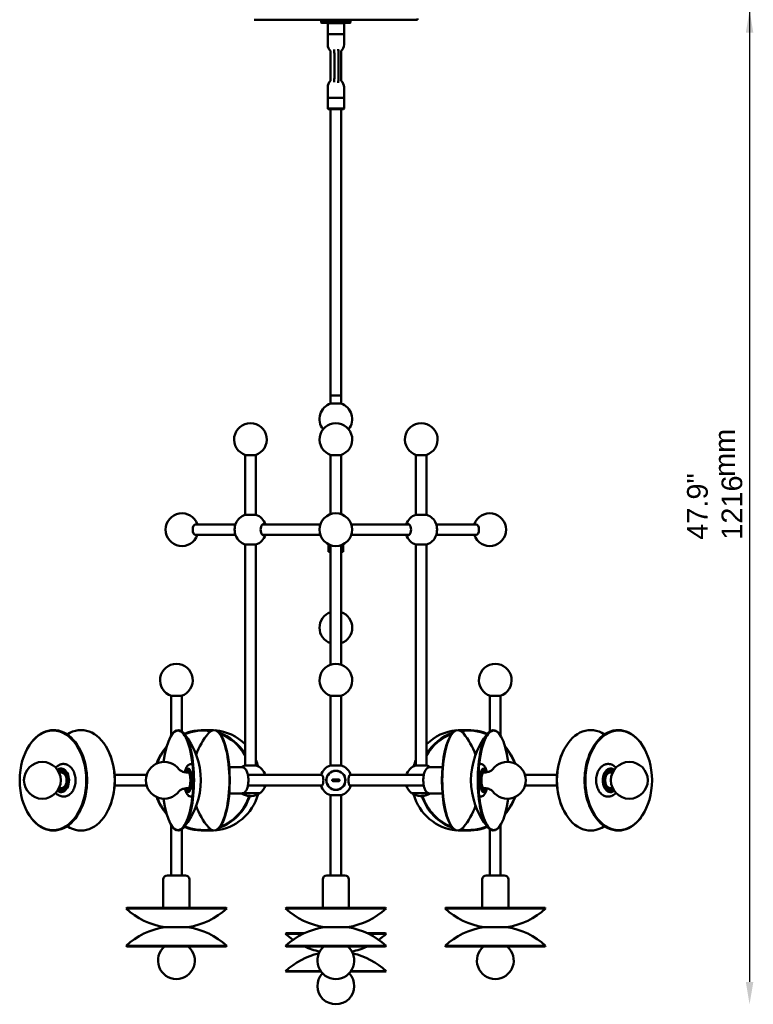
# Model space of a CAD drawing. Header units: millimetres. Extents: x 1218 to 3597, y 79 to 3206.
# Tile 2 of 4: x 1230 to 2127, y 957 to 2162. Entities that reach past the tile are written whole.
import ezdxf

# ---------------------------------------------------------------- set-up
doc = ezdxf.new("R2010")
doc.units = ezdxf.units.MM
doc.header["$LTSCALE"] = 11
for name, color, linetype, lineweight in [('Symbol (ISO)', 7, 'Continuous', 25), ('Widoczne (ISO)', 7, 'Continuous', 50), ('Wymiar (ISO)', 7, 'Continuous', 25)]:
    doc.layers.add(name, color=color, linetype=linetype, lineweight=lineweight)
doc.styles.add('Tekst notatki (ISO)', font='arial.ttf')
doc.dimstyles.new('Domyślne (ISO)', dxfattribs={"dimscale": 11, "dimtxt": 2.3, "dimasz": 2.5, "dimexe": 3.175, "dimexo": 0, "dimgap": 0.762, "dimtad": 1, "dimdec": 1, "dimlfac": 0.03937, "dimzin": 0, "dimdsep": 46, "dimtxsty": 'Tekst notatki (ISO)', "dimcen": 0.09, "dimdle": 10, "dimclrd": 256, "dimclre": 256, "dimclrt": 256, "dimazin": 2, "dimtfac": 1, "dimtmove": 0, "dimatfit": 3, "dimfxl": 0, "dimtolj": 1, "dimlwd": -1, "dimlwe": -1, "dimarcsym": 0})

# ---------------------------------------------------------------- blocks, each defined once
blk = doc.blocks.new('*D5')
at = {"layer": 'Defpoints', "color": 0, "transparency": 16777216}
for p in [(1701.5, 2173), (1616.5, 957.1), (2122.5, 957.1)]:
    blk.add_point(p, dxfattribs=at)
at = {"layer": 'Wymiar (ISO)', "transparency": 16777216}
blk.add_line((2122.5, 2145.5), (2122.5, 984.6), dxfattribs=at)
for points in [[(2117.9, 2145.5), (2127.1, 2145.5), (2122.5, 2173)], [(2117.9, 984.6), (2127.1, 984.6), (2122.5, 957.1)]]:
    blk.add_solid(points, dxfattribs=at)
at = {"layer": 'Wymiar (ISO)', "transparency": 16777216, "insert": (2046, 1525.4), "char_height": 25.3, "attachment_point": 1, "rotation": 90, "style": 'Tekst notatki (ISO)'}
blk.add_mtext('\\A1;47.9"\\P1216', dxfattribs=at)
blk = doc.blocks.new('*D6')
at = {"layer": 'Defpoints', "color": 0, "transparency": 16777216}
for p in [(1701.5, 2323), (1616.5, 957.1), (2122.5, 957.1)]:
    blk.add_point(p, dxfattribs=at)
at = {"layer": 'Wymiar (ISO)', "transparency": 16777216}
blk.add_line((2122.5, 2295.5), (2122.5, 984.6), dxfattribs=at)
for points in [[(2117.9, 2295.5), (2127.1, 2295.5), (2122.5, 2323)], [(2117.9, 984.6), (2127.1, 984.6), (2122.5, 957.1)]]:
    blk.add_solid(points, dxfattribs=at)
at = {"layer": 'Wymiar (ISO)', "transparency": 16777216, "insert": (2046, 2187.2), "char_height": 25.3, "attachment_point": 1, "rotation": 90, "style": 'Tekst notatki (ISO)'}
blk.add_mtext('\\A1;53.8"\\P1366', dxfattribs=at)
blk = doc.blocks.new('*D7')
at = {"layer": 'Defpoints', "color": 0, "transparency": 16777216}
for p in [(1701.5, 2623), (1616.5, 957.1), (2122.5, 957.1)]:
    blk.add_point(p, dxfattribs=at)
at = {"layer": 'Wymiar (ISO)', "transparency": 16777216}
blk.add_line((2122.5, 2595.5), (2122.5, 984.6), dxfattribs=at)
for points in [[(2117.9, 2595.5), (2127.1, 2595.5), (2122.5, 2623)], [(2117.9, 984.6), (2127.1, 984.6), (2122.5, 957.1)]]:
    blk.add_solid(points, dxfattribs=at)
at = {"layer": 'Wymiar (ISO)', "transparency": 16777216, "insert": (2046, 2407), "char_height": 25.3, "attachment_point": 1, "rotation": 90, "style": 'Tekst notatki (ISO)'}
blk.add_mtext('\\A1;65.6"\\P1666', dxfattribs=at)
blk = doc.blocks.new('*D8')
at = {"layer": 'Defpoints', "color": 0, "transparency": 16777216}
for p in [(1701.5, 3073), (1616.5, 957.1), (2122.5, 957.1)]:
    blk.add_point(p, dxfattribs=at)
at = {"layer": 'Wymiar (ISO)', "transparency": 16777216}
blk.add_line((2122.5, 3045.5), (2122.5, 984.6), dxfattribs=at)
for points in [[(2117.9, 3045.5), (2127.1, 3045.5), (2122.5, 3073)], [(2117.9, 984.6), (2127.1, 984.6), (2122.5, 957.1)]]:
    blk.add_solid(points, dxfattribs=at)
at = {"layer": 'Wymiar (ISO)', "transparency": 16777216, "insert": (2046, 2749.5), "char_height": 25.3, "attachment_point": 1, "rotation": 90, "style": 'Tekst notatki (ISO)'}
blk.add_mtext('\\A1;83.3"\\P2116', dxfattribs=at)

msp = doc.modelspace()

# ---------------------------------------------------------------- linework, layer by layer
at = {"layer": 'Widoczne (ISO)', "linetype": 'Continuous'}
for p, q in [((1516.48, 2161.5), (1716.48, 2161.5)), ((1598.98, 2161.5), (1598.48, 2161)), ((1634.48, 2161), (1598.48, 2161)), ((1598.48, 2158), (1598.48, 2161)), ((1598.48, 2158), (1634.48, 2158)), ((1598.98, 2157.5), (1598.48, 2158)), ((1633.98, 2157.5), (1598.98, 2157.5)), ((1633.98, 2161.5), (1634.48, 2161)), ((1633.98, 2157.5), (1634.48, 2158)), ((1634.48, 2158), (1634.48, 2161)), ((1716.48, 2163), (1716.48, 2161.5)), ((1609.98, 2123.4), (1609.98, 2086.6)), ((1622.98, 2123.4), (1622.98, 2086.6))]:
    msp.add_line(p, q, dxfattribs=at)
at = {"layer": 'Widoczne (ISO)'}
for p, q in [((1606.68, 2157.5), (1606.48, 2157.3)), ((1626.48, 2157.3), (1606.48, 2157.3)), ((1606.48, 2157.3), (1606.48, 2131)), ((1626.28, 2157.5), (1626.48, 2157.3)), ((1626.48, 2157.3), (1626.48, 2131)), ((1606.6, 2144), (1626.35, 2144)), ((1614.64, 2118.5), (1614.64, 2091.5)), ((1619.64, 2118.5), (1619.64, 2091.5)), ((1606.48, 2052.7), (1606.48, 2079)), ((1626.48, 2052.7), (1626.48, 2079)), ((1626.35, 2066), (1606.6, 2066)), ((1606.48, 2052.7), (1626.48, 2052.7)), ((1607.18, 2052), (1606.48, 2052.7)), ((1625.78, 2052), (1607.18, 2052)), ((1609.98, 2052), (1609.98, 1702)), ((1622.98, 2052), (1622.98, 1702)), ((1625.78, 2052), (1626.48, 2052.7)), ((1609.98, 1702), (1622.98, 1702)), ((1622.98, 1702), (1609.98, 1702)), ((1609.98, 1692), (1609.98, 1702)), ((1622.98, 1692), (1622.98, 1702)), ((1609.98, 1692), (1622.98, 1692)), ((1518.54, 1629), (1505.54, 1629)), ((1505.54, 1629), (1505.54, 1556)), ((1518.54, 1629), (1518.54, 1556)), ((1622.98, 1629), (1609.98, 1629)), ((1609.98, 1629), (1609.98, 1556.62)), ((1622.98, 1629), (1622.98, 1556.62)), ((1727.41, 1629), (1714.41, 1629)), ((1714.41, 1629), (1714.41, 1556)), ((1727.41, 1629), (1727.41, 1556)), ((1505.29, 1556), (1518.79, 1556)), ((1714.16, 1556), (1727.66, 1556)), ((1444.73, 1544.21), (1493.67, 1544.21)), ((1597.56, 1544.21), (1527.02, 1544.21)), ((1635.39, 1544.21), (1705.93, 1544.21)), ((1788.22, 1544.21), (1739.28, 1544.21)), ((1444.73, 1531.21), (1493.67, 1531.21)), ((1597.56, 1531.21), (1527.02, 1531.21)), ((1635.39, 1531.21), (1705.93, 1531.21)), ((1788.22, 1531.21), (1739.28, 1531.21)), ((1518.79, 1519.41), (1505.29, 1519.41)), ((1505.54, 1519.41), (1505.54, 1249.41)), ((1518.54, 1519.41), (1518.54, 1249.41)), ((1607.48, 1519.85), (1607.48, 1510.54)), ((1609.98, 1518.79), (1609.98, 1372.4)), ((1622.98, 1518.79), (1622.98, 1372.4)), ((1625.48, 1519.85), (1625.48, 1510.54)), ((1727.66, 1519.41), (1714.16, 1519.41)), ((1714.41, 1519.41), (1714.41, 1249.41)), ((1727.41, 1519.41), (1727.41, 1249.41)), ((1607.48, 1510.54), (1609.98, 1510.54)), ((1622.98, 1510.54), (1625.48, 1510.54)), ((1427.96, 1334.41), (1414.96, 1334.41)), ((1414.96, 1285.66), (1414.96, 1334.41)), ((1427.96, 1291.25), (1427.96, 1334.41)), ((1609.98, 1334.57), (1609.98, 1334.41)), ((1622.98, 1334.41), (1609.98, 1334.41)), ((1609.98, 1249.41), (1609.98, 1334.41)), ((1622.98, 1334.57), (1622.98, 1334.41)), ((1622.98, 1249.41), (1622.98, 1334.41)), ((1817.99, 1334.41), (1804.99, 1334.41)), ((1804.99, 1291.25), (1804.99, 1334.41)), ((1817.99, 1285.66), (1817.99, 1334.41)), ((1417.79, 1289.3), (1418.44, 1289.93)), ((1473.48, 1289.3), (1472.83, 1289.93)), ((1759.47, 1289.3), (1760.12, 1289.93)), ((1815.16, 1289.3), (1814.52, 1289.93)), ((1237.57, 1266.88), (1237.76, 1267.28)), ((1338.36, 1266.88), (1338.16, 1267.28)), ((1894.6, 1266.88), (1894.79, 1267.28)), ((1995.38, 1266.88), (1995.19, 1267.28)), ((1280.78, 1245.11), (1280.41, 1245.11)), ((1433.71, 1243.41), (1434.56, 1244.35)), ((1436.44, 1245.11), (1435.97, 1245.11)), ((1501.12, 1247.11), (1486.13, 1247.11)), ((1505.29, 1249.41), (1518.79, 1249.41)), ((1609.73, 1249.41), (1623.23, 1249.41)), ((1714.16, 1249.41), (1727.66, 1249.41)), ((1731.84, 1247.11), (1746.82, 1247.11)), ((1796.51, 1245.11), (1796.98, 1245.11)), ((1799.24, 1243.41), (1798.39, 1244.35)), ((1952.17, 1245.11), (1952.54, 1245.11)), ((1284.6, 1239.61), (1283.59, 1239.61)), ((1385.13, 1237.61), (1345.9, 1237.61)), ((1599.64, 1237.61), (1508.96, 1237.61)), ((1619.98, 1232.11), (1612.98, 1232.11)), ((1612.98, 1230.11), (1619.98, 1230.11)), ((1633.31, 1237.61), (1723.99, 1237.61)), ((1847.82, 1237.61), (1887.05, 1237.61)), ((1948.35, 1239.61), (1949.36, 1239.61)), ((1280.78, 1217.11), (1280.41, 1217.11)), ((1284.6, 1222.61), (1283.59, 1222.61)), ((1385.13, 1224.61), (1345.9, 1224.61)), ((1433.71, 1218.82), (1434.56, 1217.87)), ((1436.44, 1217.11), (1435.97, 1217.11)), ((1599.64, 1224.61), (1508.96, 1224.61)), ((1633.31, 1224.61), (1723.99, 1224.61)), ((1796.51, 1217.11), (1796.98, 1217.11)), ((1799.24, 1218.82), (1798.39, 1217.87)), ((1847.82, 1224.61), (1887.05, 1224.61)), ((1948.35, 1222.61), (1949.36, 1222.61)), ((1952.17, 1217.11), (1952.54, 1217.11)), ((1501.12, 1215.11), (1486.13, 1215.11)), ((1523.79, 1215.55), (1503.38, 1215.55)), ((1623.23, 1212.82), (1609.73, 1212.82)), ((1609.98, 1212.82), (1609.98, 1114.82)), ((1622.98, 1212.82), (1622.98, 1114.82)), ((1729.57, 1215.55), (1709.16, 1215.55)), ((1731.84, 1215.11), (1746.82, 1215.11)), ((1237.57, 1195.34), (1237.76, 1194.95)), ((1338.36, 1195.34), (1338.16, 1194.95)), ((1894.6, 1195.34), (1894.79, 1194.95)), ((1995.38, 1195.34), (1995.19, 1194.95)), ((1414.96, 1176.56), (1414.96, 1114.82)), ((1417.79, 1172.93), (1418.44, 1172.29)), ((1427.96, 1170.97), (1427.96, 1114.82)), ((1473.48, 1172.93), (1472.83, 1172.29)), ((1759.47, 1172.93), (1760.12, 1172.29)), ((1804.99, 1170.97), (1804.99, 1114.82)), ((1815.16, 1172.93), (1814.52, 1172.29)), ((1817.99, 1176.56), (1817.99, 1114.82)), ((1405.46, 1109.82), (1405.46, 1074.99)), ((1410.46, 1114.82), (1432.46, 1114.82)), ((1437.46, 1109.82), (1437.46, 1074.99)), ((1600.48, 1109.82), (1600.48, 1074.99)), ((1605.48, 1114.82), (1627.48, 1114.82)), ((1632.48, 1109.82), (1632.48, 1074.99)), ((1795.49, 1109.82), (1795.49, 1074.99)), ((1800.49, 1114.82), (1822.49, 1114.82)), ((1827.49, 1109.82), (1827.49, 1074.99)), ((1360.63, 1074.99), (1359.96, 1074.24)), ((1359.96, 1074.24), (1482.96, 1074.24)), ((1360.63, 1074.99), (1482.29, 1074.99)), ((1482.29, 1074.99), (1482.96, 1074.24)), ((1555.64, 1074.99), (1554.98, 1074.24)), ((1554.98, 1074.24), (1677.98, 1074.24)), ((1555.64, 1074.99), (1677.31, 1074.99)), ((1677.31, 1074.99), (1677.98, 1074.24)), ((1750.66, 1074.99), (1749.99, 1074.24)), ((1749.99, 1074.24), (1872.99, 1074.24)), ((1750.66, 1074.99), (1872.33, 1074.99)), ((1872.33, 1074.99), (1872.99, 1074.24)), ((1435.96, 1051.48), (1406.96, 1051.48)), ((1406.96, 1051.48), (1435.96, 1051.48)), ((1630.98, 1051.48), (1601.98, 1051.48)), ((1601.98, 1051.48), (1630.98, 1051.48)), ((1825.99, 1051.48), (1796.99, 1051.48)), ((1796.99, 1051.48), (1825.99, 1051.48)), ((1555.64, 1044.09), (1554.98, 1043.35)), ((1554.98, 1043.35), (1576.41, 1043.35)), ((1555.64, 1044.09), (1577.97, 1044.09)), ((1654.98, 1044.09), (1677.31, 1044.09)), ((1656.54, 1043.35), (1677.98, 1043.35)), ((1677.31, 1044.09), (1677.98, 1043.35)), ((1482.96, 1028.71), (1359.96, 1028.71)), ((1360.63, 1027.97), (1359.96, 1028.71)), ((1482.29, 1027.97), (1360.63, 1027.97)), ((1482.29, 1027.97), (1482.96, 1028.71)), ((1677.98, 1028.71), (1554.98, 1028.71)), ((1555.64, 1027.97), (1554.98, 1028.71)), ((1677.31, 1027.97), (1555.64, 1027.97)), ((1677.31, 1027.97), (1677.98, 1028.71)), ((1872.99, 1028.71), (1749.99, 1028.71)), ((1750.66, 1027.97), (1749.99, 1028.71)), ((1872.33, 1027.97), (1750.66, 1027.97)), ((1872.33, 1027.97), (1872.99, 1028.71)), ((1597.9, 997.82), (1554.98, 997.82)), ((1555.64, 997.07), (1554.98, 997.82)), ((1598.43, 997.07), (1555.64, 997.07)), ((1677.31, 997.07), (1634.52, 997.07)), ((1677.98, 997.82), (1635.05, 997.82)), ((1677.31, 997.07), (1677.98, 997.82))]:
    msp.add_line(p, q, dxfattribs=at)
for centre, radius in [((1616.48, 1537.71), 20), ((1257.52, 1231.11), 22.5), ((1975.43, 1231.11), 22.5), ((1616.48, 1231.11), 11.75), ((1616.48, 1231.11), 11.55)]:
    msp.add_circle(centre, radius, dxfattribs=at)
for centre, radius, start, end in [((1616.48, 2131), 10, 180, 229.4584), ((1616.48, 2131), 10, 310.5416, 0), ((1616.48, 2079), 10, 130.5416, 180), ((1616.48, 2079), 10, 0, 49.4584), ((1616.48, 1673), 20, 108.19487, 218.53777), ((1616.48, 1673), 20, 321.46223, 71.80513), ((1512.04, 1648.08), 20, 287.4576, 252.5424), ((1616.48, 1648.08), 20, 287.4576, 252.5424), ((1720.91, 1648.08), 20, 287.4576, 252.5424), ((1428.21, 1537.71), 20, 18.96557, 341.03443), ((1512.04, 1537.71), 19.5, 110.25225, 157.15115), ((1512.04, 1537.71), 19.5, 19.47122, 69.74775), ((1720.91, 1537.71), 19.5, 110.25225, 160.52878), ((1720.91, 1537.71), 19.5, 22.84885, 69.74775), ((1804.74, 1537.71), 20, 198.96557, 161.03443), ((1512.17, 1537.71), 19.5, 173.86357, 186.13643), ((1512.04, 1537.71), 19.5, 202.84885, 249.74775), ((1512.04, 1537.71), 19.5, 290.25225, 340.52878), ((1720.91, 1537.71), 19.5, 199.47122, 249.74775), ((1720.91, 1537.71), 19.5, 290.25225, 337.15115), ((1720.78, 1537.71), 19.5, 353.86357, 6.13643), ((1616.48, 1417.77), 20, 108.96557, 251.03443), ((1616.48, 1417.77), 20, 288.96557, 71.03443), ((1421.46, 1353.49), 20, 287.4576, 252.5424), ((1616.48, 1353.49), 20, 287.4576, 252.5424), ((1811.49, 1353.49), 20, 287.4576, 252.5424), ((1360.19, 1231.11), 91, 320.80447, 39.19553), ((1531.07, 1231.11), 91, 140.80447, 159.86855), ((1701.88, 1231.11), 91, 20.13145, 39.19553), ((1872.76, 1231.11), 91, 140.80447, 219.19553), ((1406.68, 1231.11), 22.5, 36.58962, 323.41038), ((1826.28, 1231.11), 22.5, 216.58962, 143.41038), ((1221.2, 1231.11), 91, 352.66468, 7.33532), ((1512.04, 1231.11), 19.5, 110.25225, 124.86384), ((1512.04, 1231.11), 19.5, 19.47122, 69.74775), ((1616.48, 1231.11), 19.5, 110.25225, 160.52878), ((1616.48, 1231.11), 19.5, 19.47122, 69.74775), ((1720.91, 1231.11), 19.5, 110.25225, 160.52878), ((1720.91, 1231.11), 19.5, 55.13616, 69.74775), ((2011.75, 1231.11), 91, 172.66468, 187.33532), ((1512.04, 1231.11), 19.5, 307.05376, 340.52878), ((1616.48, 1231.11), 19.5, 199.47122, 249.74775), ((1616.48, 1231.11), 19.5, 290.25225, 340.52878), ((1720.91, 1231.11), 19.5, 199.47122, 232.94624), ((1512.04, 1231.26), 19.5, 235.90959, 266.60524), ((1512.04, 1231.26), 19.5, 273.39476, 306.32094), ((1720.91, 1231.26), 19.5, 233.67906, 266.6052), ((1720.91, 1231.26), 19.5, 273.3948, 304.09041), ((1531.07, 1231.11), 91, 200.13145, 219.19553), ((1701.88, 1231.11), 91, 320.80447, 339.86855), ((1410.46, 1109.82), 5, 90, 180), ((1432.46, 1109.82), 5, 0, 90), ((1605.48, 1109.82), 5, 90, 180), ((1627.48, 1109.82), 5, 0, 90), ((1800.49, 1109.82), 5, 90, 180), ((1822.49, 1109.82), 5, 0, 90), ((1421.46, 1141.32), 91, 227.48182, 260.83137), ((1421.46, 1141.32), 91, 279.16863, 312.51818), ((1616.48, 1141.32), 91, 227.48182, 260.83137), ((1616.48, 1141.32), 91, 279.16863, 312.51818), ((1811.49, 1141.32), 91, 227.48182, 260.83137), ((1811.49, 1141.32), 91, 279.16863, 312.51818), ((1421.46, 961.64), 91, 99.16863, 132.51818), ((1421.46, 961.64), 91, 47.48182, 80.83137), ((1616.48, 961.64), 91, 99.16863, 132.51818), ((1616.48, 961.64), 91, 47.48182, 80.83137), ((1811.49, 961.64), 91, 99.16863, 132.51818), ((1811.49, 961.64), 91, 47.48182, 80.83137), ((1616.48, 1110.42), 91, 227.48182, 234.83214), ((1616.48, 1110.42), 91, 305.16786, 312.51818), ((1421.46, 1010.52), 22.5, 130.21496, 49.78504), ((1616.48, 1110.42), 91, 244.9649, 257.55896), ((1616.48, 1010.52), 22.5, 130.21496, 49.78504), ((1616.48, 1110.42), 91, 282.44104, 295.0351), ((1811.49, 1010.52), 22.5, 130.21496, 49.78504), ((1616.48, 930.74), 91, 103.14034, 132.51818), ((1616.48, 930.74), 91, 47.48182, 76.85966), ((1616.48, 979.62), 22.5, 136.64103, 43.35897)]:
    msp.add_arc(centre, radius, start, end, dxfattribs=at)
for centre, major_axis, ratio, start_param, end_param in [((1444.73, 1537.71), (0, -6.5), 0.5, 3.1415927, 6.2831853), ((1498.56, 1537.71), (0, -11.75), 0.5, 4.0121308, 5.4126472), ((1527.88, 1537.71), (0, -6.75), 0.5, 2.86858, 6.5561979), ((1527.02, 1537.71), (0, 6.5), 0.5, 0, 0.0145904), ((1527.02, 1537.71), (0, 6.75), 0.5, 6.0101727, 6.1548584), ((1705.07, 1537.71), (0, 6.75), 0.5, 2.86858, 6.5561979), ((1705.93, 1537.71), (0, 6.75), 0.5, 0.1283269, 0.2730126), ((1705.93, 1537.71), (0, 6.5), 0.5, 6.2685949, 6.2831853), ((1734.39, 1537.71), (0, 11.75), 0.5, 4.0121308, 5.4126472), ((1788.22, 1537.71), (0, 6.5), 0.5, 3.1415927, 6.2831853), ((1527.02, 1537.71), (0, -6.5), 0.5, 6.2685949, 6.2831853), ((1527.02, 1537.71), (0, -6.75), 0.5, 0.1283269, 0.2730126), ((1705.93, 1537.71), (0, -6.75), 0.5, 6.0101727, 6.1548584), ((1705.93, 1537.71), (0, -6.5), 0.5, 0, 0.0145904), ((1271.05, 1231.11), (0, 61.5), 0.6691306, 2.1994438, 7.2253342), ((1304.88, 1231.11), (0, -61.5), 0.6691306, 5.8595243, 9.848439), ((1423.28, 1231.11), (0, 60.83), 0.309017, 1.9493728, 7.4754052), ((1423.98, 1231.11), (0, 61.5), 0.309017, 2.8454092, 6.5793688), ((1454.07, 1231.11), (0, 61.5), 0.9781476, 6.1155057, 6.6728811), ((1453.92, 1231.11), (0, 60.83), 0.9781476, 6.1260838, 6.6674561), ((1463.54, 1231.11), (0, 61.5), 0.9781476, 6.2358532, 6.3619459), ((1467.28, 1231.11), (0, -61.5), 0.309017, 5.9209539, 9.7870094), ((1463.54, 1231.11), (0, 61.5), 0.9781476, 5.5103291, 6.1920433), ((1454.07, 1231.11), (0, 61.5), 0.9781476, 5.2565897, 5.9555245), ((1467.99, 1231.11), (0, -60.83), 0.309017, 0.2961835, 2.8454092), ((1769.41, 1231.11), (0, 61.5), 0.9781476, 0.091142, 0.7728562), ((1778.88, 1231.11), (0, 61.5), 0.9781476, 0.3276608, 1.0265956), ((1765.67, 1231.11), (0, 61.5), 0.309017, 5.9209539, 9.7870094), ((1764.96, 1231.11), (0, 60.83), 0.309017, 0.2961835, 2.8454092), ((1769.41, 1231.11), (0, 61.5), 0.9781476, 6.2044247, 6.3305174), ((1778.88, 1231.11), (0, 61.5), 0.9781476, 5.8934895, 6.4508649), ((1779.03, 1231.11), (0, 60.83), 0.9781476, 5.8989145, 6.4402868), ((1808.97, 1231.11), (0, -61.5), 0.309017, 2.8454092, 6.5793688), ((1809.68, 1231.11), (0, -60.83), 0.309017, 1.9493728, 7.4754052), ((1928.07, 1231.11), (0, 61.5), 0.6691306, 5.8595243, 9.848439), ((1961.91, 1231.11), (0, -61.5), 0.6691306, 2.1994438, 7.2253342), ((1453.92, 1231.11), (0, 60.83), 0.9781476, 5.2329508, 5.9301418), ((1779.03, 1231.11), (0, 60.83), 0.9781476, 0.3530435, 1.0502345), ((1305.43, 1231.11), (0, 60.83), 0.6691306, 4.0837415, 5.3410365), ((1454.07, 1231.11), (0, 61.5), 0.9781476, 0.8354243, 1.2313804), ((1453.92, 1231.11), (0, 60.83), 0.9781476, 0.8523066, 1.2226338), ((1778.88, 1231.11), (0, -61.5), 0.9781476, 1.9102122, 2.3061683), ((1779.03, 1231.11), (0, -60.83), 0.9781476, 1.9189588, 2.289286), ((1927.52, 1231.11), (0, -60.83), 0.6691306, 4.0837415, 5.3410365), ((1463.54, 1231.11), (0, 61.5), 0.9781476, 4.9951131, 5.12944), ((1769.41, 1231.11), (0, -61.5), 0.9781476, 4.2953379, 4.4296648), ((1280.41, 1231.11), (0, -14.5), 0.6691306, 5.8071936, 9.9007697), ((1280.41, 1231.11), (0, -14), 0.6691306, 5.8190717, 9.8888915), ((1279.67, 1231.11), (0, 13), 0.6691306, 2.7676706, 6.6571073), ((1279.67, 1231.11), (0, 11.25), 0.6691306, 2.824529, 6.600249), ((1286.5, 1231.11), (0, -11.25), 0.6691306, 3.6129737, 3.7505964), ((1286.88, 1231.11), (0, 10.75), 0.6691306, 0.4707727, 0.5897126), ((1435.02, 1231.11), (0, 13), 0.309017, 2.4288406, 6.9959375), ((1435.02, 1231.11), (0, 11.25), 0.309017, 2.6130623, 6.8117251), ((1435.97, 1231.11), (0, -14.5), 0.309017, 5.6787503, 10.029213), ((1435.97, 1231.11), (0, -14), 0.309017, 5.9522585, 9.7557048), ((1796.98, 1231.11), (0, 14.5), 0.309017, 5.6787503, 10.029213), ((1796.98, 1231.11), (0, 14), 0.309017, 5.9522585, 9.7557048), ((1797.93, 1231.11), (0, -13), 0.309017, 2.4288406, 6.9959273), ((1797.93, 1231.11), (0, -11.25), 0.309017, 2.6130623, 6.8117001), ((1952.54, 1231.11), (0, 14.5), 0.6691306, 5.8071936, 9.9007697), ((1952.54, 1231.11), (0, 14), 0.6691306, 5.8190717, 9.8888915), ((1953.28, 1231.11), (0, -13), 0.6691306, 2.7676706, 6.6571073), ((1953.28, 1231.11), (0, -11.25), 0.6691306, 2.824529, 6.600249), ((1946.08, 1231.11), (0, -10.75), 0.6691306, 2.5518815, 2.6708199), ((1946.45, 1231.11), (0, 11.25), 0.6691306, 5.6741787, 5.8118043), ((1527.88, 1231.11), (0, 6.75), 0.5, 6.0101727, 6.5561979), ((1527.02, 1231.11), (0, 6.75), 0.5, 6.0101727, 6.1548584), ((1599.08, 1231.11), (0, 6.75), 0.309017, 2.86858, 6.5561979), ((1633.87, 1231.11), (0, -6.75), 0.309017, 2.86858, 6.5561979), ((1705.07, 1231.11), (0, 6.75), 0.5, 6.0101727, 6.5561979), ((1705.93, 1231.11), (0, 6.75), 0.5, 0.1283269, 0.2730126), ((1286.5, 1231.11), (0, -11.25), 0.6691306, 5.6741787, 5.8118043), ((1286.88, 1231.11), (0, 10.75), 0.6691306, 2.5518815, 2.6708199), ((1527.88, 1231.11), (0, -6.75), 0.5, 6.0101727, 6.5561979), ((1527.02, 1231.11), (0, -6.75), 0.5, 0.1283269, 0.2730126), ((1705.07, 1231.11), (0, -6.75), 0.5, 6.0101727, 6.5561979), ((1705.93, 1231.11), (0, -6.75), 0.5, 6.0101727, 6.1548584), ((1946.08, 1231.11), (0, -10.75), 0.6691306, 0.4707727, 0.5897126), ((1946.45, 1231.11), (0, 11.25), 0.6691306, 3.6129737, 3.7505964), ((1454.07, 1231.11), (0, 61.5), 0.9781476, 1.9102122, 2.3061683), ((1453.92, 1231.11), (0, 60.83), 0.9781476, 1.9189588, 2.289286), ((1463.54, 1231.11), (0, -61.5), 0.9781476, 0.091142, 1.2910503), ((1454.07, 1231.11), (0, -61.5), 0.9781476, 0.3276608, 1.2511477), ((1453.92, 1231.11), (0, -60.83), 0.9781476, 0.3530435, 1.248329), ((1511.17, 1231.26), (0, -19.47), 0.499992, 6.1024798, 6.372245), ((1512.9, 1231.26), (0, -19.47), 0.499992, 6.1024798, 6.3128357), ((1769.41, 1231.11), (0, -61.5), 0.9781476, 4.992135, 6.1920433), ((1720.05, 1231.26), (0, -19.47), 0.500008, 6.2535336, 6.4638908), ((1721.78, 1231.26), (0, -19.47), 0.500008, 6.1941294, 6.4638908), ((1778.88, 1231.11), (0, -61.5), 0.9781476, 5.0320376, 5.9555245), ((1779.03, 1231.11), (0, -60.83), 0.9781476, 5.0348563, 5.9301418), ((1778.88, 1231.11), (0, -61.5), 0.9781476, 0.8354243, 1.2313804), ((1779.03, 1231.11), (0, -60.83), 0.9781476, 0.8523066, 1.2226338), ((1454.07, 1231.11), (0, -61.5), 0.9781476, 5.8934895, 6.4508649), ((1453.92, 1231.11), (0, -60.83), 0.9781476, 5.8989145, 6.4402868), ((1463.54, 1231.11), (0, -61.5), 0.9781476, 6.2044247, 6.3305174), ((1769.41, 1231.11), (0, -61.5), 0.9781476, 6.2358532, 6.3619459), ((1778.88, 1231.11), (0, -61.5), 0.9781476, 6.1155057, 6.6728811), ((1779.03, 1231.11), (0, -60.83), 0.9781476, 6.1260838, 6.6674561)]:
    msp.add_ellipse(centre, major_axis=major_axis, ratio=ratio, start_param=start_param, end_param=end_param, dxfattribs=at)
for centre, major_axis in [((1270.49, 1231.11), (0, 60.83)), ((1962.46, 1231.11), (0, -60.83))]:
    msp.add_ellipse(centre, major_axis=major_axis, ratio=0.6691306, dxfattribs=at)
for points, knots in [([(1614.44, 2124.84), (1614.44, 2124.78), (1614.45, 2124.72), (1614.5, 2124.07), (1614.53, 2123.38), (1614.59, 2121.83), (1614.62, 2120.96), (1614.64, 2119.55), (1614.64, 2119.03), (1614.64, 2118.5)], [3.89996398, 3.89996398, 3.89996398, 3.89996398, 3.9304932, 3.9304932, 4.22487433, 4.22487433, 4.53351804, 4.53351804, 4.71238898, 4.71238898, 4.71238898, 4.71238898]), ([(1619.4, 2125.58), (1619.45, 2124.94), (1619.5, 2124.21), (1619.58, 2122.53), (1619.6, 2121.57), (1619.63, 2119.89), (1619.64, 2119.2), (1619.64, 2118.5)], [3.84525417, 3.84525417, 3.84525417, 3.84525417, 4.15156093, 4.15156093, 4.48539073, 4.48539073, 4.71238898, 4.71238898, 4.71238898, 4.71238898]), ([(1614.64, 2091.5), (1614.64, 2090.58), (1614.63, 2089.66), (1614.59, 2087.92), (1614.56, 2087.1), (1614.49, 2085.93), (1614.47, 2085.53), (1614.44, 2085.16)], [4.71238898, 4.71238898, 4.71238898, 4.71238898, 5.02587161, 5.02587161, 5.33762189, 5.33762189, 5.52481398, 5.52481398, 5.52481398, 5.52481398]), ([(1619.64, 2091.5), (1619.64, 2090.5), (1619.63, 2089.5), (1619.58, 2087.6), (1619.54, 2086.69), (1619.47, 2085.35), (1619.43, 2084.87), (1619.4, 2084.42)], [4.71238898, 4.71238898, 4.71238898, 4.71238898, 5.03890417, 5.03890417, 5.36736155, 5.36736155, 5.57952379, 5.57952379, 5.57952379, 5.57952379]), ([(1283.48, 1211.11), (1284.94, 1211.13), (1286.4, 1211.43), (1289.19, 1212.58), (1290.51, 1213.45), (1292.99, 1215.72), (1294.11, 1217.17), (1296.01, 1220.53), (1296.77, 1222.46), (1297.8, 1226.54), (1298.07, 1228.7), (1298.11, 1233.01), (1297.88, 1235.17), (1296.92, 1239.31), (1296.19, 1241.29), (1294.27, 1244.84), (1293.08, 1246.43), (1290.33, 1248.93), (1288.81, 1249.89), (1285.69, 1250.97), (1284.14, 1251.19), (1281.15, 1250.98), (1279.71, 1250.59), (1276.96, 1249.27), (1275.66, 1248.31), (1274.32, 1246.95), (1274.12, 1246.74), (1273.92, 1246.52)], [0, 0, 0, 0, 0.2629441, 0.2629441, 0.5436105, 0.5436105, 0.8615987, 0.8615987, 1.204335, 1.204335, 1.5513749, 1.5513749, 1.8978434, 1.8978434, 2.2448567, 2.2448567, 2.5883889, 2.5883889, 2.9061361, 2.9061361, 3.1823364, 3.1823364, 3.4458499, 3.4458499, 3.731692, 3.731692, 3.7839602, 3.7839602, 3.7839602, 3.7839602]), ([(1277.72, 1241.03), (1278.19, 1240.9), (1278.77, 1240.79), (1279.81, 1240.67), (1280.25, 1240.64), (1280.71, 1240.62)], [4.87099706, 4.87099706, 4.87099706, 4.87099706, 5.21829514, 5.21829514, 5.44985467, 5.44985467, 5.44985467, 5.44985467]), ([(1286.94, 1234), (1286.91, 1234.16), (1286.87, 1234.31), (1286.7, 1234.95), (1286.55, 1235.41), (1286.19, 1236.31), (1285.99, 1236.73), (1285.53, 1237.54), (1285.28, 1237.91), (1284.73, 1238.6), (1284.43, 1238.91), (1283.81, 1239.46), (1283.49, 1239.7), (1282.82, 1240.09), (1282.48, 1240.25), (1281.66, 1240.52), (1281.19, 1240.61), (1280.71, 1240.62)], [0.5268167, 0.5268167, 0.5268167, 0.5268167, 0.5806023, 0.5806023, 0.7474436, 0.7474436, 0.9142862, 0.9142862, 1.0804571, 1.0804571, 1.2445414, 1.2445414, 1.404307, 1.404307, 1.5577461, 1.5577461, 1.7576965, 1.7576965, 1.7576965, 1.7576965]), ([(1424.74, 1244.52), (1424.84, 1244.39), (1425.03, 1244.16), (1425.58, 1243.64), (1425.95, 1243.34), (1426.88, 1242.72), (1427.48, 1242.4), (1429, 1241.74), (1429.98, 1241.44), (1432.65, 1240.84), (1434.43, 1240.67), (1436.2, 1240.62)], [0, 0, 0, 0, 0.2270703, 0.2270703, 0.4473849, 0.4473849, 0.7012528, 0.7012528, 1.0474734, 1.0474734, 1.623266, 1.623266, 1.623266, 1.623266]), ([(1441.04, 1250.96), (1440.7, 1251.05), (1440.34, 1251.1), (1439.2, 1251.14), (1438.42, 1250.99), (1436.98, 1250.44), (1436.35, 1250.01), (1435.01, 1248.83), (1434.44, 1248.03), (1433.47, 1246.34), (1433.08, 1245.45), (1432.74, 1244.48)], [5.49156409, 5.49156409, 5.49156409, 5.49156409, 5.55273564, 5.55273564, 5.68271531, 5.68271531, 5.83044925, 5.83044925, 6.05931098, 6.05931098, 6.28318531, 6.28318531, 6.28318531, 6.28318531]), ([(1501.12, 1215.11), (1501.85, 1215.11), (1502.57, 1215.25), (1503.91, 1215.74), (1504.51, 1216.1), (1505.66, 1217), (1506.14, 1217.56), (1507.24, 1219.11), (1507.69, 1220.1), (1508.62, 1222.73), (1508.98, 1224.44), (1509.41, 1227.76), (1509.5, 1229.32), (1509.52, 1232.39), (1509.45, 1233.9), (1509.12, 1236.83), (1508.87, 1238.26), (1508.11, 1241.11), (1507.62, 1242.49), (1506.35, 1244.4), (1505.91, 1244.95), (1504.98, 1245.77), (1504.59, 1246.06), (1503.46, 1246.69), (1502.61, 1247), (1501.5, 1247.1), (1501.31, 1247.11), (1501.12, 1247.11)], [0.2388179, 0.2388179, 0.2388179, 0.2388179, 0.3509337, 0.3509337, 0.4758771, 0.4758771, 0.6470543, 0.6470543, 0.9567488, 0.9567488, 1.4169258, 1.4169258, 1.7913914, 1.7913914, 2.1512383, 2.1512383, 2.5217937, 2.5217937, 2.9457103, 2.9457103, 3.1148968, 3.1148968, 3.2086221, 3.2086221, 3.3510334, 3.3510334, 3.3804105, 3.3804105, 3.3804105, 3.3804105]), ([(1731.84, 1247.11), (1731.1, 1247.11), (1730.38, 1246.97), (1729.04, 1246.48), (1728.44, 1246.12), (1727.29, 1245.22), (1726.81, 1244.67), (1725.71, 1243.12), (1725.26, 1242.12), (1724.33, 1239.5), (1723.97, 1237.79), (1723.55, 1234.47), (1723.45, 1232.91), (1723.43, 1229.84), (1723.5, 1228.33), (1723.83, 1225.39), (1724.08, 1223.96), (1724.84, 1221.11), (1725.33, 1219.73), (1726.6, 1217.82), (1727.04, 1217.27), (1727.97, 1216.45), (1728.36, 1216.17), (1729.49, 1215.53), (1730.34, 1215.23), (1731.45, 1215.12), (1731.64, 1215.11), (1731.84, 1215.11)], [0.952237, 0.952237, 0.952237, 0.952237, 1.0643529, 1.0643529, 1.1892963, 1.1892963, 1.3604734, 1.3604734, 1.670168, 1.670168, 2.1303449, 2.1303449, 2.5048105, 2.5048105, 2.8646575, 2.8646575, 3.2352129, 3.2352129, 3.6591294, 3.6591294, 3.8283159, 3.8283159, 3.9220413, 3.9220413, 4.0644525, 4.0644525, 4.0938297, 4.0938297, 4.0938297, 4.0938297]), ([(1801.16, 1241.05), (1800.96, 1241.99), (1800.72, 1242.89), (1799.91, 1245.48), (1799.25, 1247.01), (1797.77, 1248.96), (1797.24, 1249.52), (1795.76, 1250.56), (1794.73, 1251.01), (1793.03, 1251.14), (1792.45, 1251.09), (1791.91, 1250.96)], [2.1700279, 2.1700279, 2.1700279, 2.1700279, 2.3599411, 2.3599411, 2.750734, 2.750734, 2.9204727, 2.9204727, 3.1127119, 3.1127119, 3.208219, 3.208219, 3.208219, 3.208219]), ([(1796.75, 1240.62), (1798.75, 1240.67), (1800.75, 1240.89), (1803.85, 1241.69), (1805.05, 1242.16), (1806.5, 1242.99), (1806.93, 1243.29), (1807.49, 1243.75), (1807.68, 1243.92), (1808.01, 1244.26), (1808.13, 1244.42), (1808.21, 1244.52)], [0, 0, 0, 0, 0.6487449, 0.6487449, 1.0875483, 1.0875483, 1.3066579, 1.3066579, 1.4474734, 1.4474734, 1.6226348, 1.6226348, 1.6226348, 1.6226348]), ([(1939.34, 1245.58), (1938.17, 1244.06), (1937.23, 1242.32), (1935.78, 1238.5), (1935.29, 1236.42), (1934.8, 1232.15), (1934.8, 1229.96), (1935.31, 1225.7), (1935.81, 1223.62), (1937.31, 1219.74), (1938.3, 1217.95), (1940.71, 1214.91), (1942.11, 1213.64), (1945.14, 1211.9), (1946.71, 1211.36), (1949.79, 1211.02), (1951.29, 1211.15), (1954.15, 1211.97), (1955.51, 1212.68), (1957.56, 1214.2), (1958.33, 1214.92), (1959.03, 1215.71)], [0, 0, 0, 0, 0.3347178, 0.3347178, 0.6812717, 0.6812717, 1.0279426, 1.0279426, 1.3746267, 1.3746267, 1.7211267, 1.7211267, 2.0544689, 2.0544689, 2.3480888, 2.3480888, 2.6124927, 2.6124927, 2.8847015, 2.8847015, 3.070541, 3.070541, 3.070541, 3.070541]), ([(1959.03, 1246.52), (1957.8, 1247.91), (1956.34, 1249.08), (1953.28, 1250.59), (1951.71, 1251.02), (1948.65, 1251.17), (1947.18, 1250.95), (1944.35, 1249.95), (1943.01, 1249.17), (1940.9, 1247.42), (1940.07, 1246.54), (1939.34, 1245.58)], [4.9158229, 4.9158229, 4.9158229, 4.9158229, 5.2443133, 5.2443133, 5.5314134, 5.5314134, 5.7946322, 5.7946322, 6.0709392, 6.0709392, 6.2831853, 6.2831853, 6.2831853, 6.2831853]), ([(1952.24, 1240.62), (1951.9, 1240.61), (1951.56, 1240.56), (1950.89, 1240.4), (1950.55, 1240.28), (1949.9, 1239.97), (1949.58, 1239.77), (1948.96, 1239.31), (1948.66, 1239.04), (1948.08, 1238.44), (1947.81, 1238.1), (1947.31, 1237.36), (1947.09, 1236.96), (1946.68, 1236.12), (1946.49, 1235.67), (1946.21, 1234.82), (1946.1, 1234.41), (1946.01, 1234)], [4.2271884, 4.2271884, 4.2271884, 4.2271884, 4.3698346, 4.3698346, 4.5149835, 4.5149835, 4.6655908, 4.6655908, 4.8226, 4.8226, 4.9848393, 4.9848393, 5.150172, 5.150172, 5.3167915, 5.3167915, 5.4580795, 5.4580795, 5.4580795, 5.4580795]), ([(1952.24, 1240.62), (1953.36, 1240.66), (1954.42, 1240.8), (1955.21, 1241.02), (1955.22, 1241.03), (1955.23, 1241.03)], [0, 0, 0, 0, 0.56949283, 0.56949283, 0.57826623, 0.57826623, 0.57826623, 0.57826623]), ([(1612.98, 1230.11), (1612.85, 1230.11), (1612.72, 1230.14), (1612.47, 1230.24), (1612.36, 1230.32), (1612.18, 1230.5), (1612.1, 1230.61), (1612, 1230.85), (1611.98, 1230.99), (1611.98, 1231.24), (1612, 1231.37), (1612.1, 1231.62), (1612.18, 1231.73), (1612.36, 1231.91), (1612.47, 1231.98), (1612.72, 1232.09), (1612.85, 1232.11), (1612.98, 1232.11)], [0, 0, 0, 0, 0.03833018, 0.03833018, 0.07666037, 0.07666037, 0.11429751, 0.11429751, 0.15193466, 0.15193466, 0.1895718, 0.1895718, 0.22720894, 0.22720894, 0.26553913, 0.26553913, 0.30386931, 0.30386931, 0.30386931, 0.30386931]), ([(1619.98, 1232.11), (1620.1, 1232.11), (1620.24, 1232.09), (1620.48, 1231.98), (1620.6, 1231.91), (1620.77, 1231.73), (1620.85, 1231.62), (1620.95, 1231.37), (1620.98, 1231.24), (1620.98, 1230.99), (1620.95, 1230.85), (1620.85, 1230.61), (1620.77, 1230.5), (1620.6, 1230.32), (1620.48, 1230.24), (1620.24, 1230.14), (1620.1, 1230.11), (1619.98, 1230.11)], [0, 0, 0, 0, 0.03833018, 0.03833018, 0.07666037, 0.07666037, 0.11429751, 0.11429751, 0.15193466, 0.15193466, 0.1895718, 0.1895718, 0.22720894, 0.22720894, 0.26553913, 0.26553913, 0.30386931, 0.30386931, 0.30386931, 0.30386931]), ([(1280.71, 1221.6), (1281.05, 1221.61), (1281.39, 1221.66), (1282.06, 1221.83), (1282.4, 1221.95), (1283.05, 1222.26), (1283.37, 1222.45), (1283.99, 1222.91), (1284.3, 1223.18), (1284.87, 1223.79), (1285.14, 1224.12), (1285.64, 1224.86), (1285.87, 1225.26), (1286.28, 1226.1), (1286.46, 1226.55), (1286.74, 1227.41), (1286.85, 1227.81), (1286.94, 1228.22)], [-1.3425609, -1.3425609, -1.3425609, -1.3425609, -1.1999235, -1.1999235, -1.0547737, -1.0547737, -0.9041764, -0.9041764, -0.7471764, -0.7471764, -0.5849296, -0.5849296, -0.4196017, -0.4196017, -0.2529798, -0.2529798, -0.1116898, -0.1116898, -0.1116898, -0.1116898]), ([(1436.2, 1221.6), (1434.2, 1221.55), (1432.2, 1221.34), (1429.1, 1220.53), (1427.9, 1220.07), (1426.45, 1219.24), (1426.02, 1218.94), (1425.46, 1218.48), (1425.27, 1218.3), (1424.94, 1217.96), (1424.82, 1217.8), (1424.74, 1217.7)], [0, 0, 0, 0, 0.6487449, 0.6487449, 1.0875483, 1.0875483, 1.3066579, 1.3066579, 1.4474734, 1.4474734, 1.6226348, 1.6226348, 1.6226348, 1.6226348]), ([(1431.79, 1221.18), (1432.16, 1219.45), (1432.63, 1217.87), (1433.61, 1215.62), (1434.03, 1214.83), (1435.02, 1213.45), (1435.55, 1212.85), (1436.65, 1212.03), (1437.1, 1211.76), (1438.38, 1211.23), (1439.29, 1211.06), (1440.48, 1211.15), (1440.77, 1211.19), (1441.04, 1211.26)], [1.4566088, 1.4566088, 1.4566088, 1.4566088, 1.8056185, 1.8056185, 2.0154879, 2.0154879, 2.1951056, 2.1951056, 2.2950824, 2.2950824, 2.4455734, 2.4455734, 2.4947998, 2.4947998, 2.4947998, 2.4947998]), ([(1793.28, 1211.11), (1794.06, 1211.13), (1794.81, 1211.31), (1796.23, 1211.94), (1796.85, 1212.4), (1798.19, 1213.69), (1798.77, 1214.57), (1800.1, 1217.14), (1800.69, 1219), (1801.14, 1221.12), (1801.15, 1221.15), (1801.16, 1221.18)], [0, 0, 0, 0, 0.12986447, 0.12986447, 0.28325036, 0.28325036, 0.53114569, 0.53114569, 0.95401554, 0.95401554, 0.95998421, 0.95998421, 0.95998421, 0.95998421]), ([(1808.21, 1217.7), (1808.11, 1217.83), (1807.93, 1218.06), (1807.39, 1218.57), (1807.06, 1218.84), (1806.18, 1219.44), (1805.6, 1219.76), (1804.12, 1220.42), (1803.18, 1220.73), (1800.72, 1221.31), (1799.14, 1221.5), (1797.29, 1221.59), (1797.02, 1221.59), (1796.75, 1221.6)], [0, 0, 0, 0, 0.2270703, 0.2270703, 0.4305256, 0.4305256, 0.6828984, 0.6828984, 1.0201983, 1.0201983, 1.5364015, 1.5364015, 1.6235601, 1.6235601, 1.6235601, 1.6235601]), ([(1946.01, 1228.22), (1946.04, 1228.07), (1946.08, 1227.91), (1946.25, 1227.28), (1946.4, 1226.81), (1946.76, 1225.92), (1946.96, 1225.49), (1947.42, 1224.69), (1947.67, 1224.31), (1948.22, 1223.63), (1948.52, 1223.31), (1949.14, 1222.76), (1949.46, 1222.53), (1950.13, 1222.13), (1950.48, 1221.98), (1951.29, 1221.7), (1951.76, 1221.62), (1952.24, 1221.6)], [6.0965821, 6.0965821, 6.0965821, 6.0965821, 6.1503718, 6.1503718, 6.3172172, 6.3172172, 6.4840576, 6.4840576, 6.6502271, 6.6502271, 6.8143169, 6.8143169, 6.9740761, 6.9740761, 7.1275216, 7.1275216, 7.3274629, 7.3274629, 7.3274629, 7.3274629]), ([(1955.23, 1221.2), (1954.79, 1221.32), (1954.25, 1221.43), (1953.21, 1221.55), (1952.74, 1221.59), (1952.24, 1221.6)], [4.87114982, 4.87114982, 4.87114982, 4.87114982, 5.199185, 5.199185, 5.45000877, 5.45000877, 5.45000877, 5.45000877]), ([(1273.92, 1215.71), (1274.49, 1215.06), (1275.11, 1214.46), (1277.13, 1212.83), (1278.68, 1212), (1281.36, 1211.25), (1282.42, 1211.1), (1283.48, 1211.11)], [5.62924206, 5.62924206, 5.62924206, 5.62924206, 5.78145841, 5.78145841, 6.09266327, 6.09266327, 6.28318531, 6.28318531, 6.28318531, 6.28318531]), ([(1509.42, 1212.1), (1509.36, 1212.13), (1509.31, 1212.15), (1509.28, 1212.2), (1509.29, 1212.22), (1509.36, 1212.25), (1509.41, 1212.26), (1509.58, 1212.28), (1509.68, 1212.29), (1509.9, 1212.29), (1510.03, 1212.28), (1510.29, 1212.26), (1510.42, 1212.25), (1510.67, 1212.22), (1510.79, 1212.2), (1511, 1212.15), (1511.09, 1212.13), (1511.15, 1212.1)], [0, 0, 0, 0, 0.03833018, 0.03833018, 0.07666037, 0.07666037, 0.11429751, 0.11429751, 0.15193466, 0.15193466, 0.1895718, 0.1895718, 0.22720894, 0.22720894, 0.26553913, 0.26553913, 0.30386931, 0.30386931, 0.30386931, 0.30386931]), ([(1721.8, 1212.1), (1721.86, 1212.13), (1721.95, 1212.15), (1722.16, 1212.2), (1722.28, 1212.22), (1722.53, 1212.25), (1722.66, 1212.26), (1722.93, 1212.28), (1723.05, 1212.29), (1723.27, 1212.29), (1723.37, 1212.28), (1723.54, 1212.26), (1723.6, 1212.25), (1723.66, 1212.22), (1723.67, 1212.2), (1723.64, 1212.15), (1723.59, 1212.13), (1723.53, 1212.1)], [0, 0, 0, 0, 0.03833018, 0.03833018, 0.07666037, 0.07666037, 0.11429751, 0.11429751, 0.15193466, 0.15193466, 0.1895718, 0.1895718, 0.22720894, 0.22720894, 0.26553913, 0.26553913, 0.30386931, 0.30386931, 0.30386931, 0.30386931]), ([(1791.91, 1211.26), (1792.35, 1211.16), (1792.81, 1211.11), (1793.28, 1211.11), (1793.28, 1211.11), (1793.28, 1211.11)], [6.20498326, 6.20498326, 6.20498326, 6.20498326, 6.282559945, 6.282559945, 6.283185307, 6.283185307, 6.283185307, 6.283185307])]:
    msp.add_open_spline(points, degree=3, knots=knots, dxfattribs=at)
for points in [[(1432.74, 1244.48), (1432.37, 1243.42), (1432.05, 1242.27), (1431.79, 1241.05)], [(1436.96, 1240.44), (1436.73, 1240.55), (1436.47, 1240.62), (1436.2, 1240.62)], [(1796.75, 1240.62), (1796.48, 1240.62), (1796.22, 1240.55), (1795.99, 1240.44)], [(1280.71, 1221.6), (1279.57, 1221.57), (1278.5, 1221.41), (1277.72, 1221.2)], [(1436.2, 1221.6), (1436.47, 1221.61), (1436.73, 1221.68), (1436.96, 1221.78)], [(1795.99, 1221.78), (1796.22, 1221.68), (1796.48, 1221.61), (1796.75, 1221.6)], [(1406.93, 1027.7), (1407.03, 1027.79), (1407.14, 1027.88), (1407.24, 1027.97)], [(1435.98, 1027.7), (1435.88, 1027.79), (1435.78, 1027.88), (1435.67, 1027.97)], [(1601.95, 1027.7), (1602.05, 1027.79), (1602.16, 1027.88), (1602.26, 1027.97)], [(1631, 1027.7), (1630.9, 1027.79), (1630.79, 1027.88), (1630.69, 1027.97)], [(1796.97, 1027.7), (1797.07, 1027.79), (1797.18, 1027.88), (1797.28, 1027.97)], [(1826.02, 1027.7), (1825.92, 1027.79), (1825.81, 1027.88), (1825.71, 1027.97)]]:
    msp.add_open_spline(points, degree=3, dxfattribs=at)

# ---------------------------------------------------------------- texts
at = {"layer": 'Symbol (ISO)', "insert": (2079.23, 1602.24), "char_height": 25.3, "width": 58.8919, "attachment_point": 1, "rotation": 90, "style": 'Tekst notatki (ISO)'}
msp.add_mtext('\\fArial|b0|i0;mm', dxfattribs=at)

# ---------------------------------------------------------------- dimensions: what is measured, and where the dimension line sits
at = {"layer": 'Wymiar (ISO)'}
for p1, text, picture, middle in [((1701.48, 3073), '<>"\\P2116', '*D8', (2122.48, 2788.63)), ((1701.48, 2623), '<>"\\P1666', '*D7', (2122.48, 2446.19)), ((1701.48, 2323), '<>"\\P1366', '*D6', (2122.48, 2226.35)), ((1701.48, 2173), '<>"\\P1216', '*D5', (2122.48, 1565.06))]:
    dim = msp.add_linear_dim(base=(2122.48, 957.12), p1=p1, p2=(1616.48, 957.12), angle=90, text=text, dimstyle='Domyślne (ISO)', override={"dimgap": 0.762, "dimdec": 1, "dimlfac": 0.03937, "dimpost": '\\X', "dimse1": 1, "dimse2": 1, "dimtol": 0, "dimlim": 0, "dimtp": 0, "dimtm": 0, "dimtdec": 2, "dimtofl": 0, "dimatfit": 1, "dimtvp": -0.25}, dxfattribs=at)
    dim.commit()
    dim.dimension.update_dxf_attribs({"geometry": picture, "text_midpoint": middle, "dimtype": 160})

doc.saveas('drawing.dxf')
